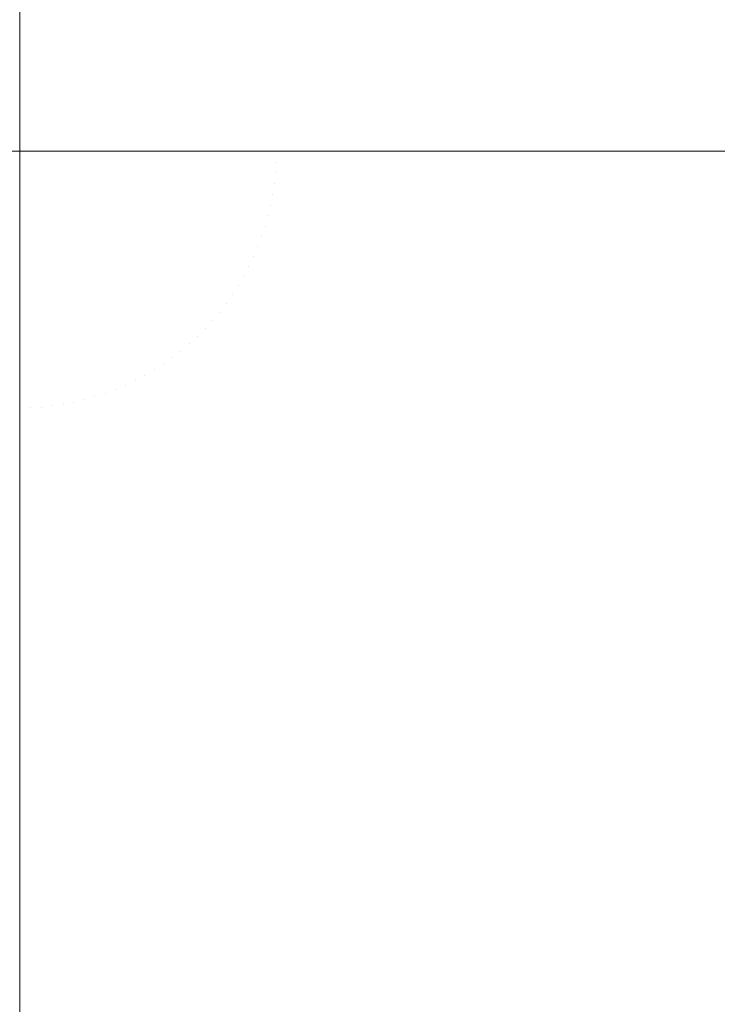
# Model space of a CAD drawing. Header units: centimetres. Extents: x -26 to 27.3, y -23.4 to -21.6.
# Tile 176 of 206: x 27.2094 to 27.22, y -23.2729 to -23.2579. Entities that reach past the tile are written whole.
import ezdxf

# ---------------------------------------------------------------- set-up
doc = ezdxf.new("R2010")
doc.units = ezdxf.units.CM
doc.header["$LTSCALE"] = 2.54
doc.layers.add('Lucido design-1', color=7, linetype='Continuous')

# ---------------------------------------------------------------- blocks, each defined once
blk = doc.blocks.new('Gruppo-4-1')
at = {"color": 7, "linetype": 'Continuous', "lineweight": 9}
blk.add_3dface([(-25.890647, -21.659888, -9.381992), (-25.890647, -23.259888, -9.381992), (27.209353, -23.259888, -9.381992), (27.209353, -21.659888, -9.381992)], dxfattribs=at)
for points, invisible_edges in [([(27.209353, -21.659888, -10.181992), (27.209353, -23.259888, -10.181992), (9.344414, -23.127766, -10.181992), (9.355661, -23.121792, -10.181992)], 10), ([(27.211325, -23.259888, -9.38203), (27.211325, -21.659888, -9.38203), (27.209353, -21.659888, -9.381992), (27.209353, -23.259888, -9.381992)], 1), ([(27.211325, -21.659888, -10.181972), (27.211325, -23.259888, -10.181972), (27.209353, -23.259888, -10.181992), (27.209353, -21.659888, -10.181992)], 1), ([(27.213269, -21.659888, -9.382068), (27.211325, -21.659888, -9.38203), (27.211325, -23.259888, -9.38203), (27.213269, -23.259888, -9.382068)], 10), ([(27.215314, -21.659888, -10.181814), (27.215314, -23.259888, -10.181814), (27.211325, -23.259888, -10.181972), (27.211325, -21.659888, -10.181972)], 5), ([(27.213269, -23.259888, -9.382068), (27.215312, -23.259888, -9.382193), (27.215312, -21.659888, -9.382193), (27.213269, -21.659888, -9.382068)], 10), ([(27.217572, -21.659888, -9.38233), (27.215312, -21.659888, -9.382193), (27.215312, -23.259888, -9.382193), (27.217572, -23.259888, -9.38233)], 10), ([(27.219298, -21.659888, -10.181496), (27.219298, -23.259888, -10.181496), (27.215314, -23.259888, -10.181814), (27.215314, -21.659888, -10.181814)], 5), ([(27.217572, -23.259888, -9.38233), (27.219296, -23.259888, -9.38251), (27.219296, -21.659888, -9.38251), (27.217572, -21.659888, -9.38233)], 10), ([(27.221862, -21.659888, -9.382777), (27.219296, -21.659888, -9.38251), (27.219296, -23.259888, -9.38251), (27.221862, -23.259888, -9.382777)], 10), ([(27.223272, -21.659888, -10.181018), (27.223272, -23.259888, -10.181018), (27.219298, -23.259888, -10.181496), (27.219298, -21.659888, -10.181496)], 5), ([(-25.890647, -23.26186, -10.181972), (-25.890647, -23.259888, -10.181992), (27.209353, -23.259888, -10.181992), (27.209353, -23.26186, -10.181972)], 8), ([(27.211325, -23.259888, -9.38203), (27.209353, -23.259888, -9.381992), (27.213265, -23.260054, -9.382068)], 10), ([(27.209353, -23.259888, -9.381992), (27.213255, -23.26022, -9.382068), (27.213265, -23.260054, -9.382068)], 11), ([(27.209353, -23.259888, -9.381992), (27.213237, -23.260385, -9.382068), (27.213255, -23.26022, -9.382068)], 11), ([(27.209353, -23.259888, -9.381992), (27.213212, -23.26055, -9.382068), (27.213237, -23.260385, -9.382068)], 11), ([(27.209353, -23.259888, -9.381992), (27.213181, -23.260713, -9.382068), (27.213212, -23.26055, -9.382068)], 11), ([(27.209353, -23.259888, -9.381992), (27.213142, -23.260875, -9.382068), (27.213181, -23.260713, -9.382068)], 11), ([(27.209353, -23.259888, -9.381992), (27.213097, -23.261035, -9.382068), (27.213142, -23.260875, -9.382068)], 11), ([(27.209353, -23.259888, -9.381992), (27.213045, -23.261192, -9.382068), (27.213097, -23.261035, -9.382068)], 11), ([(27.209353, -23.259888, -9.381992), (27.212986, -23.261348, -9.382068), (27.213045, -23.261192, -9.382068)], 11), ([(27.209353, -23.259888, -9.381992), (27.212921, -23.261501, -9.382068), (27.212986, -23.261348, -9.382068)], 11), ([(27.209353, -23.259888, -9.381992), (27.21285, -23.261651, -9.382068), (27.212921, -23.261501, -9.382068)], 11), ([(27.209353, -23.259888, -9.381992), (27.212772, -23.261798, -9.382068), (27.21285, -23.261651, -9.382068)], 11), ([(27.209353, -23.259888, -9.381992), (27.212687, -23.261941, -9.382068), (27.212772, -23.261798, -9.382068)], 11), ([(27.209353, -23.259888, -9.381992), (27.212597, -23.262081, -9.382068), (27.212687, -23.261941, -9.382068)], 11), ([(27.209353, -23.259888, -9.381992), (27.212501, -23.262216, -9.382068), (27.212597, -23.262081, -9.382068)], 11), ([(27.209353, -23.259888, -9.381992), (27.2124, -23.262348, -9.382068), (27.212501, -23.262216, -9.382068)], 11), ([(27.209353, -23.259888, -9.381992), (27.212292, -23.262475, -9.382068), (27.2124, -23.262348, -9.382068)], 11), ([(27.209353, -23.259888, -9.381992), (27.21218, -23.262597, -9.382068), (27.212292, -23.262475, -9.382068)], 11), ([(27.209353, -23.259888, -9.381992), (27.212062, -23.262715, -9.382068), (27.21218, -23.262597, -9.382068)], 11), ([(27.209353, -23.259888, -9.381992), (27.21194, -23.262827, -9.382068), (27.212062, -23.262715, -9.382068)], 11), ([(27.209353, -23.259888, -9.381992), (27.211813, -23.262935, -9.382068), (27.21194, -23.262827, -9.382068)], 11), ([(27.209353, -23.259888, -9.381992), (27.211681, -23.263036, -9.382068), (27.211813, -23.262935, -9.382068)], 11), ([(27.209353, -23.259888, -9.381992), (27.211546, -23.263132, -9.382068), (27.211681, -23.263036, -9.382068)], 11), ([(27.209353, -23.259888, -9.381992), (27.211406, -23.263222, -9.382068), (27.211546, -23.263132, -9.382068)], 11), ([(27.209353, -23.259888, -9.381992), (27.211263, -23.263307, -9.382068), (27.211406, -23.263222, -9.382068)], 11), ([(27.209353, -23.259888, -9.381992), (27.211116, -23.263384, -9.382068), (27.211263, -23.263307, -9.382068)], 11), ([(27.209353, -23.259888, -9.381992), (27.210966, -23.263456, -9.382068), (27.211116, -23.263384, -9.382068)], 11), ([(27.209353, -23.259888, -9.381992), (27.210813, -23.263521, -9.382068), (27.210966, -23.263456, -9.382068)], 11), ([(27.209353, -23.259888, -9.381992), (27.210658, -23.26358, -9.382068), (27.210813, -23.263521, -9.382068)], 11), ([(27.209353, -23.259888, -9.381992), (27.2105, -23.263632, -9.382068), (27.210658, -23.26358, -9.382068)], 11), ([(27.209353, -23.259888, -9.381992), (27.21034, -23.263677, -9.382068), (27.2105, -23.263632, -9.382068)], 11), ([(27.209353, -23.259888, -9.381992), (27.210178, -23.263716, -9.382068), (27.21034, -23.263677, -9.382068)], 11), ([(27.209353, -23.259888, -9.381992), (27.210015, -23.263747, -9.382068), (27.210178, -23.263716, -9.382068)], 11), ([(27.209353, -23.259888, -9.381992), (27.20985, -23.263772, -9.382068), (27.210015, -23.263747, -9.382068)], 11), ([(27.209353, -23.259888, -9.381992), (27.209685, -23.26379, -9.382068), (27.20985, -23.263772, -9.382068)], 11), ([(27.209353, -23.259888, -9.381992), (27.209519, -23.2638, -9.382068), (27.209685, -23.26379, -9.382068)], 11), ([(27.209353, -23.259888, -9.381992), (27.209353, -23.263804, -9.382068), (27.209519, -23.2638, -9.382068)], 10), ([(27.211325, -23.259888, -10.181972), (27.211323, -23.259972, -10.181972), (27.209353, -23.259888, -10.181992)], 3), ([(27.211323, -23.259972, -10.181972), (27.211318, -23.260055, -10.181972), (27.209353, -23.259888, -10.181992)], 11), ([(27.211318, -23.260055, -10.181972), (27.211309, -23.260138, -10.181972), (27.209353, -23.259888, -10.181992)], 11), ([(27.211309, -23.260138, -10.181972), (27.211297, -23.260221, -10.181972), (27.209353, -23.259888, -10.181992)], 11), ([(27.211297, -23.260221, -10.181972), (27.211281, -23.260303, -10.181972), (27.209353, -23.259888, -10.181992)], 11), ([(27.211281, -23.260303, -10.181972), (27.211261, -23.260385, -10.181972), (27.209353, -23.259888, -10.181992)], 11), ([(27.211261, -23.260385, -10.181972), (27.211239, -23.260465, -10.181972), (27.209353, -23.259888, -10.181992)], 11), ([(27.211239, -23.260465, -10.181972), (27.211212, -23.260545, -10.181972), (27.209353, -23.259888, -10.181992)], 11), ([(27.211212, -23.260545, -10.181972), (27.211183, -23.260623, -10.181972), (27.209353, -23.259888, -10.181992)], 11), ([(27.211183, -23.260623, -10.181972), (27.21115, -23.2607, -10.181972), (27.209353, -23.259888, -10.181992)], 11), ([(27.21115, -23.2607, -10.181972), (27.211114, -23.260776, -10.181972), (27.209353, -23.259888, -10.181992)], 11), ([(27.211114, -23.260776, -10.181972), (27.211075, -23.26085, -10.181972), (27.209353, -23.259888, -10.181992)], 11), ([(27.211075, -23.26085, -10.181972), (27.211032, -23.260922, -10.181972), (27.209353, -23.259888, -10.181992)], 11), ([(27.211032, -23.260922, -10.181972), (27.210987, -23.260992, -10.181972), (27.209353, -23.259888, -10.181992)], 11), ([(27.210987, -23.260992, -10.181972), (27.210939, -23.261061, -10.181972), (27.209353, -23.259888, -10.181992)], 11), ([(27.210939, -23.261061, -10.181972), (27.210887, -23.261127, -10.181972), (27.209353, -23.259888, -10.181992)], 11), ([(27.210887, -23.261127, -10.181972), (27.210833, -23.261191, -10.181972), (27.209353, -23.259888, -10.181992)], 11), ([(27.210833, -23.261191, -10.181972), (27.210777, -23.261253, -10.181972), (27.209353, -23.259888, -10.181992)], 11), ([(27.210777, -23.261253, -10.181972), (27.210718, -23.261312, -10.181972), (27.209353, -23.259888, -10.181992)], 11), ([(27.210718, -23.261312, -10.181972), (27.210656, -23.261368, -10.181972), (27.209353, -23.259888, -10.181992)], 11), ([(27.210656, -23.261368, -10.181972), (27.210592, -23.261422, -10.181972), (27.209353, -23.259888, -10.181992)], 11), ([(27.210592, -23.261422, -10.181972), (27.210526, -23.261474, -10.181972), (27.209353, -23.259888, -10.181992)], 11), ([(27.210526, -23.261474, -10.181972), (27.210457, -23.261522, -10.181972), (27.209353, -23.259888, -10.181992)], 11), ([(27.210457, -23.261522, -10.181972), (27.210387, -23.261567, -10.181972), (27.209353, -23.259888, -10.181992)], 11), ([(27.210387, -23.261567, -10.181972), (27.210315, -23.26161, -10.181972), (27.209353, -23.259888, -10.181992)], 11), ([(27.210315, -23.26161, -10.181972), (27.210241, -23.261649, -10.181972), (27.209353, -23.259888, -10.181992)], 11), ([(27.210241, -23.261649, -10.181972), (27.210165, -23.261685, -10.181972), (27.209353, -23.259888, -10.181992)], 11), ([(27.210165, -23.261685, -10.181972), (27.210088, -23.261718, -10.181972), (27.209353, -23.259888, -10.181992)], 11), ([(27.210088, -23.261718, -10.181972), (27.21001, -23.261747, -10.181972), (27.209353, -23.259888, -10.181992)], 11), ([(27.21001, -23.261747, -10.181972), (27.20993, -23.261774, -10.181972), (27.209353, -23.259888, -10.181992)], 11), ([(27.20993, -23.261774, -10.181972), (27.20985, -23.261796, -10.181972), (27.209353, -23.259888, -10.181992)], 11), ([(27.20985, -23.261796, -10.181972), (27.209768, -23.261816, -10.181972), (27.209353, -23.259888, -10.181992)], 11), ([(27.209768, -23.261816, -10.181972), (27.209686, -23.261832, -10.181972), (27.209353, -23.259888, -10.181992)], 11), ([(27.209686, -23.261832, -10.181972), (27.209603, -23.261844, -10.181972), (27.209353, -23.259888, -10.181992)], 11), ([(27.209603, -23.261844, -10.181972), (27.20952, -23.261853, -10.181972), (27.209353, -23.259888, -10.181992)], 11), ([(27.20952, -23.261853, -10.181972), (27.209437, -23.261858, -10.181972), (27.209353, -23.259888, -10.181992)], 11), ([(27.209437, -23.261858, -10.181972), (27.209353, -23.26186, -10.181972), (27.209353, -23.259888, -10.181992)], 9), ([(27.215308, -23.260141, -10.181814), (27.215292, -23.260393, -10.181814), (27.211318, -23.260055, -10.181972), (27.211323, -23.259972, -10.181972)], 15), ([(27.215314, -23.259888, -10.181814), (27.215308, -23.260141, -10.181814), (27.211323, -23.259972, -10.181972), (27.211325, -23.259888, -10.181972)], 7), ([(27.213265, -23.260054, -9.382068), (27.213269, -23.259888, -9.382068), (27.211325, -23.259888, -9.38203)], 9), ([(27.215312, -23.259888, -9.382193), (27.213269, -23.259888, -9.382068), (27.213265, -23.260054, -9.382068), (27.217565, -23.260237, -9.38233)], 14), ([(27.219298, -23.259888, -10.181496), (27.219289, -23.26031, -10.181496), (27.215308, -23.260141, -10.181814), (27.215314, -23.259888, -10.181814)], 7), ([(27.217565, -23.260237, -9.38233), (27.217572, -23.259888, -9.38233), (27.215312, -23.259888, -9.382193)], 9), ([(27.219296, -23.259888, -9.38251), (27.217572, -23.259888, -9.38233), (27.217565, -23.260237, -9.38233), (27.221851, -23.260419, -9.382777)], 14), ([(27.223272, -23.259888, -10.181018), (27.22326, -23.260479, -10.181018), (27.219289, -23.26031, -10.181496), (27.219298, -23.259888, -10.181496)], 7), ([(27.221851, -23.260419, -9.382777), (27.221862, -23.259888, -9.382777), (27.219296, -23.259888, -9.38251)], 9), ([(27.215265, -23.260645, -10.181814), (27.215228, -23.260895, -10.181814), (27.211297, -23.260221, -10.181972), (27.211309, -23.260138, -10.181972)], 15), ([(27.215292, -23.260393, -10.181814), (27.215265, -23.260645, -10.181814), (27.211309, -23.260138, -10.181972), (27.211318, -23.260055, -10.181972)], 15), ([(27.213265, -23.260054, -9.382068), (27.213255, -23.26022, -9.382068), (27.217543, -23.260585, -9.38233), (27.217565, -23.260237, -9.38233)], 15), ([(27.219289, -23.26031, -10.181496), (27.219262, -23.260731, -10.181496), (27.215292, -23.260393, -10.181814), (27.215308, -23.260141, -10.181814)], 15), ([(27.21518, -23.261144, -10.181814), (27.215121, -23.26139, -10.181814), (27.211261, -23.260385, -10.181972), (27.211281, -23.260303, -10.181972)], 15), ([(27.215228, -23.260895, -10.181814), (27.21518, -23.261144, -10.181814), (27.211281, -23.260303, -10.181972), (27.211297, -23.260221, -10.181972)], 15), ([(27.213255, -23.26022, -9.382068), (27.213237, -23.260385, -9.382068), (27.217506, -23.260932, -9.38233), (27.217543, -23.260585, -9.38233)], 15), ([(27.217565, -23.260237, -9.38233), (27.217543, -23.260585, -9.38233), (27.221817, -23.260949, -9.382777), (27.221851, -23.260419, -9.382777)], 15), ([(27.22326, -23.260479, -10.181018), (27.223222, -23.261068, -10.181018), (27.219262, -23.260731, -10.181496), (27.219289, -23.26031, -10.181496)], 15), ([(27.215052, -23.261633, -10.181814), (27.214973, -23.261874, -10.181814), (27.211212, -23.260545, -10.181972), (27.211239, -23.260465, -10.181972)], 15), ([(27.215121, -23.26139, -10.181814), (27.215052, -23.261633, -10.181814), (27.211239, -23.260465, -10.181972), (27.211261, -23.260385, -10.181972)], 15), ([(27.213237, -23.260385, -9.382068), (27.213212, -23.26055, -9.382068), (27.217454, -23.261277, -9.38233), (27.217506, -23.260932, -9.38233)], 15), ([(27.219262, -23.260731, -10.181496), (27.219218, -23.261151, -10.181496), (27.215265, -23.260645, -10.181814), (27.215292, -23.260393, -10.181814)], 15), ([(27.214973, -23.261874, -10.181814), (27.214884, -23.26211, -10.181814), (27.211183, -23.260623, -10.181972), (27.211212, -23.260545, -10.181972)], 15), ([(27.213212, -23.26055, -9.382068), (27.213181, -23.260713, -9.382068), (27.217388, -23.26162, -9.38233), (27.217454, -23.261277, -9.38233)], 15), ([(27.217543, -23.260585, -9.38233), (27.217506, -23.260932, -9.38233), (27.221761, -23.261477, -9.382777), (27.221817, -23.260949, -9.382777)], 15), ([(27.214784, -23.262343, -10.181814), (27.214675, -23.262571, -10.181814), (27.211114, -23.260776, -10.181972), (27.21115, -23.2607, -10.181972)], 15), ([(27.214884, -23.26211, -10.181814), (27.214784, -23.262343, -10.181814), (27.21115, -23.2607, -10.181972), (27.211183, -23.260623, -10.181972)], 15), ([(27.213181, -23.260713, -9.382068), (27.213142, -23.260875, -9.382068), (27.217307, -23.261959, -9.38233), (27.217388, -23.26162, -9.38233)], 15), ([(27.219218, -23.261151, -10.181496), (27.219155, -23.261569, -10.181496), (27.215228, -23.260895, -10.181814), (27.215265, -23.260645, -10.181814)], 15), ([(27.223222, -23.261068, -10.181018), (27.22316, -23.261656, -10.181018), (27.219218, -23.261151, -10.181496), (27.219262, -23.260731, -10.181496)], 15), ([(27.214557, -23.262795, -10.181814), (27.214429, -23.263013, -10.181814), (27.211032, -23.260922, -10.181972), (27.211075, -23.26085, -10.181972)], 15), ([(27.214675, -23.262571, -10.181814), (27.214557, -23.262795, -10.181814), (27.211075, -23.26085, -10.181972), (27.211114, -23.260776, -10.181972)], 15), ([(27.213142, -23.260875, -9.382068), (27.213097, -23.261035, -9.382068), (27.217212, -23.262295, -9.38233), (27.217307, -23.261959, -9.38233)], 15), ([(27.219155, -23.261569, -10.181496), (27.219075, -23.261983, -10.181496), (27.21518, -23.261144, -10.181814), (27.215228, -23.260895, -10.181814)], 15), ([(27.214145, -23.263432, -10.181814), (27.21399, -23.263633, -10.181814), (27.210887, -23.261127, -10.181972), (27.210939, -23.261061, -10.181972)], 15), ([(27.214291, -23.263226, -10.181814), (27.214145, -23.263432, -10.181814), (27.210939, -23.261061, -10.181972), (27.210987, -23.260992, -10.181972)], 15), ([(27.214429, -23.263013, -10.181814), (27.214291, -23.263226, -10.181814), (27.210987, -23.260992, -10.181972), (27.211032, -23.260922, -10.181972)], 15), ([(27.213097, -23.261035, -9.382068), (27.213045, -23.261192, -9.382068), (27.217103, -23.262626, -9.38233), (27.217212, -23.262295, -9.38233)], 15), ([(27.217506, -23.260932, -9.38233), (27.217454, -23.261277, -9.38233), (27.221682, -23.262002, -9.382777), (27.221761, -23.261477, -9.382777)], 15), ([(27.213827, -23.263826, -10.181814), (27.213656, -23.264012, -10.181814), (27.210777, -23.261253, -10.181972), (27.210833, -23.261191, -10.181972)], 15), ([(27.21399, -23.263633, -10.181814), (27.213827, -23.263826, -10.181814), (27.210833, -23.261191, -10.181972), (27.210887, -23.261127, -10.181972)], 15), ([(27.213045, -23.261192, -9.382068), (27.212986, -23.261348, -9.382068), (27.21698, -23.262953, -9.38233), (27.217103, -23.262626, -9.38233)], 15), ([(27.219075, -23.261983, -10.181496), (27.218977, -23.262394, -10.181496), (27.215121, -23.26139, -10.181814), (27.21518, -23.261144, -10.181814)], 15), ([(27.22316, -23.261656, -10.181018), (27.223072, -23.26224, -10.181018), (27.219155, -23.261569, -10.181496), (27.219218, -23.261151, -10.181496)], 15), ([(27.213291, -23.264362, -10.181814), (27.213098, -23.264525, -10.181814), (27.210592, -23.261422, -10.181972), (27.210656, -23.261368, -10.181972)], 15), ([(27.213477, -23.264191, -10.181814), (27.213291, -23.264362, -10.181814), (27.210656, -23.261368, -10.181972), (27.210718, -23.261312, -10.181972)], 15), ([(27.213656, -23.264012, -10.181814), (27.213477, -23.264191, -10.181814), (27.210718, -23.261312, -10.181972), (27.210777, -23.261253, -10.181972)], 15), ([(27.212986, -23.261348, -9.382068), (27.212921, -23.261501, -9.382068), (27.216843, -23.263274, -9.38233), (27.21698, -23.262953, -9.38233)], 15), ([(27.217454, -23.261277, -9.38233), (27.217388, -23.26162, -9.38233), (27.221581, -23.262523, -9.382777), (27.221682, -23.262002, -9.382777)], 15), ([(27.212897, -23.26468, -10.181814), (27.212691, -23.264826, -10.181814), (27.210457, -23.261522, -10.181972), (27.210526, -23.261474, -10.181972)], 15), ([(27.213098, -23.264525, -10.181814), (27.212897, -23.26468, -10.181814), (27.210526, -23.261474, -10.181972), (27.210592, -23.261422, -10.181972)], 15), ([(27.212921, -23.261501, -9.382068), (27.21285, -23.261651, -9.382068), (27.216692, -23.263588, -9.38233), (27.216843, -23.263274, -9.38233)], 15), ([(27.218977, -23.262394, -10.181496), (27.218862, -23.2628, -10.181496), (27.215052, -23.261633, -10.181814), (27.215121, -23.26139, -10.181814)], 15), ([(27.212036, -23.26521, -10.181814), (27.211808, -23.265319, -10.181814), (27.210165, -23.261685, -10.181972), (27.210241, -23.261649, -10.181972)], 15), ([(27.21226, -23.265092, -10.181814), (27.212036, -23.26521, -10.181814), (27.210241, -23.261649, -10.181972), (27.210315, -23.26161, -10.181972)], 15), ([(27.212478, -23.264964, -10.181814), (27.21226, -23.265092, -10.181814), (27.210315, -23.26161, -10.181972), (27.210387, -23.261567, -10.181972)], 15), ([(27.212691, -23.264826, -10.181814), (27.212478, -23.264964, -10.181814), (27.210387, -23.261567, -10.181972), (27.210457, -23.261522, -10.181972)], 15), ([(27.21285, -23.261651, -9.382068), (27.212772, -23.261798, -9.382068), (27.216529, -23.263897, -9.38233), (27.216692, -23.263588, -9.38233)], 15), ([(27.218862, -23.2628, -10.181496), (27.21873, -23.263201, -10.181496), (27.214973, -23.261874, -10.181814), (27.215052, -23.261633, -10.181814)], 15), ([(27.217388, -23.26162, -9.38233), (27.217307, -23.261959, -9.38233), (27.221458, -23.26304, -9.382777), (27.221581, -23.262523, -9.382777)], 15), ([(27.223072, -23.26224, -10.181018), (27.22296, -23.262821, -10.181018), (27.219075, -23.261983, -10.181496), (27.219155, -23.261569, -10.181496)], 15), ([(27.210609, -23.265715, -10.181814), (27.21036, -23.265763, -10.181814), (27.209686, -23.261832, -10.181972), (27.209768, -23.261816, -10.181972)], 15), ([(27.210855, -23.265656, -10.181814), (27.210609, -23.265715, -10.181814), (27.209768, -23.261816, -10.181972), (27.20985, -23.261796, -10.181972)], 15), ([(27.211098, -23.265587, -10.181814), (27.210855, -23.265656, -10.181814), (27.20985, -23.261796, -10.181972), (27.20993, -23.261774, -10.181972)], 15), ([(27.211339, -23.265508, -10.181814), (27.211098, -23.265587, -10.181814), (27.20993, -23.261774, -10.181972), (27.21001, -23.261747, -10.181972)], 15), ([(27.211575, -23.265419, -10.181814), (27.211339, -23.265508, -10.181814), (27.21001, -23.261747, -10.181972), (27.210088, -23.261718, -10.181972)], 15), ([(27.211808, -23.265319, -10.181814), (27.211575, -23.265419, -10.181814), (27.210088, -23.261718, -10.181972), (27.210165, -23.261685, -10.181972)], 15), ([(27.212772, -23.261798, -9.382068), (27.212687, -23.261941, -9.382068), (27.216352, -23.264198, -9.38233), (27.216529, -23.263897, -9.38233)], 15), ([(27.209353, -23.26186, -10.181972), (27.209353, -23.264249, -10.181877), (-25.890647, -23.264249, -10.181877), (-25.890647, -23.26186, -10.181972)], 10), ([(27.209353, -23.264249, -10.181877), (27.209353, -23.26186, -10.181972), (27.209437, -23.261858, -10.181972), (27.209606, -23.265843, -10.181814)], 14), ([(27.209858, -23.265827, -10.181814), (27.209606, -23.265843, -10.181814), (27.209437, -23.261858, -10.181972), (27.20952, -23.261853, -10.181972)], 15), ([(27.21011, -23.2658, -10.181814), (27.209858, -23.265827, -10.181814), (27.20952, -23.261853, -10.181972), (27.209603, -23.261844, -10.181972)], 15), ([(27.21036, -23.265763, -10.181814), (27.21011, -23.2658, -10.181814), (27.209603, -23.261844, -10.181972), (27.209686, -23.261832, -10.181972)], 15), ([(27.212687, -23.261941, -9.382068), (27.212597, -23.262081, -9.382068), (27.216163, -23.264491, -9.38233), (27.216352, -23.264198, -9.38233)], 15), ([(27.21873, -23.263201, -10.181496), (27.218581, -23.263596, -10.181496), (27.214884, -23.26211, -10.181814), (27.214973, -23.261874, -10.181814)], 15), ([(27.217307, -23.261959, -9.38233), (27.217212, -23.262295, -9.38233), (27.221314, -23.263551, -9.382777), (27.221458, -23.26304, -9.382777)], 15), ([(27.212597, -23.262081, -9.382068), (27.212501, -23.262216, -9.382068), (27.215961, -23.264776, -9.38233), (27.216163, -23.264491, -9.38233)], 15), ([(27.218581, -23.263596, -10.181496), (27.218415, -23.263984, -10.181496), (27.214784, -23.262343, -10.181814), (27.214884, -23.26211, -10.181814)], 15), ([(27.22296, -23.262821, -10.181018), (27.222823, -23.263395, -10.181018), (27.218977, -23.262394, -10.181496), (27.219075, -23.261983, -10.181496)], 15), ([(27.212501, -23.262216, -9.382068), (27.2124, -23.262348, -9.382068), (27.215748, -23.265052, -9.38233), (27.215961, -23.264776, -9.38233)], 15), ([(27.2124, -23.262348, -9.382068), (27.212292, -23.262475, -9.382068), (27.215523, -23.265318, -9.38233), (27.215748, -23.265052, -9.38233)], 15), ([(27.218415, -23.263984, -10.181496), (27.218233, -23.264365, -10.181496), (27.214675, -23.262571, -10.181814), (27.214784, -23.262343, -10.181814)], 15), ([(27.217212, -23.262295, -9.38233), (27.217103, -23.262626, -9.38233), (27.221147, -23.264055, -9.382777), (27.221314, -23.263551, -9.382777)], 15), ([(27.222823, -23.263395, -10.181018), (27.222662, -23.263964, -10.181018), (27.218862, -23.2628, -10.181496), (27.218977, -23.262394, -10.181496)], 15), ([(27.212292, -23.262475, -9.382068), (27.21218, -23.262597, -9.382068), (27.215287, -23.265575, -9.38233), (27.215523, -23.265318, -9.38233)], 15), ([(27.218233, -23.264365, -10.181496), (27.218035, -23.264738, -10.181496), (27.214557, -23.262795, -10.181814), (27.214675, -23.262571, -10.181814)], 15), ([(27.212062, -23.262715, -9.382068), (27.21194, -23.262827, -9.382068), (27.214783, -23.266058, -9.38233), (27.21504, -23.265822, -9.38233)], 15), ([(27.21218, -23.262597, -9.382068), (27.212062, -23.262715, -9.382068), (27.21504, -23.265822, -9.38233), (27.215287, -23.265575, -9.38233)], 15), ([(27.217103, -23.262626, -9.38233), (27.21698, -23.262953, -9.38233), (27.22096, -23.264552, -9.382777), (27.221147, -23.264055, -9.382777)], 15), ([(27.21194, -23.262827, -9.382068), (27.211813, -23.262935, -9.382068), (27.214517, -23.266283, -9.38233), (27.214783, -23.266058, -9.38233)], 15), ([(27.218035, -23.264738, -10.181496), (27.217822, -23.265102, -10.181496), (27.214429, -23.263013, -10.181814), (27.214557, -23.262795, -10.181814)], 15), ([(27.222662, -23.263964, -10.181018), (27.222477, -23.264525, -10.181018), (27.21873, -23.263201, -10.181496), (27.218862, -23.2628, -10.181496)], 15), ([(27.211813, -23.262935, -9.382068), (27.211681, -23.263036, -9.382068), (27.214241, -23.266496, -9.38233), (27.214517, -23.266283, -9.38233)], 15), ([(27.217822, -23.265102, -10.181496), (27.217593, -23.265457, -10.181496), (27.214291, -23.263226, -10.181814), (27.214429, -23.263013, -10.181814)], 15), ([(27.21698, -23.262953, -9.38233), (27.216843, -23.263274, -9.38233), (27.220752, -23.26504, -9.382777), (27.22096, -23.264552, -9.382777)], 15), ([(27.211546, -23.263132, -9.382068), (27.211406, -23.263222, -9.382068), (27.213663, -23.266887, -9.38233), (27.213956, -23.266698, -9.38233)], 15), ([(27.211681, -23.263036, -9.382068), (27.211546, -23.263132, -9.382068), (27.213956, -23.266698, -9.38233), (27.214241, -23.266496, -9.38233)], 15), ([(27.211263, -23.263307, -9.382068), (27.211116, -23.263384, -9.382068), (27.213053, -23.267227, -9.38233), (27.213362, -23.267064, -9.38233)], 15), ([(27.211406, -23.263222, -9.382068), (27.211263, -23.263307, -9.382068), (27.213362, -23.267064, -9.38233), (27.213663, -23.266887, -9.38233)], 15), ([(27.217593, -23.265457, -10.181496), (27.217349, -23.265802, -10.181496), (27.214145, -23.263432, -10.181814), (27.214291, -23.263226, -10.181814)], 15), ([(27.216843, -23.263274, -9.38233), (27.216692, -23.263588, -9.38233), (27.220523, -23.26552, -9.382777), (27.220752, -23.26504, -9.382777)], 15), ([(27.222477, -23.264525, -10.181018), (27.222269, -23.265078, -10.181018), (27.218581, -23.263596, -10.181496), (27.21873, -23.263201, -10.181496)], 15), ([(27.210966, -23.263456, -9.382068), (27.210813, -23.263521, -9.382068), (27.212418, -23.267515, -9.38233), (27.212739, -23.267378, -9.38233)], 15), ([(27.211116, -23.263384, -9.382068), (27.210966, -23.263456, -9.382068), (27.212739, -23.267378, -9.38233), (27.213053, -23.267227, -9.38233)], 15), ([(27.217349, -23.265802, -10.181496), (27.217091, -23.266136, -10.181496), (27.21399, -23.263633, -10.181814), (27.214145, -23.263432, -10.181814)], 15), ([(27.210658, -23.26358, -9.382068), (27.2105, -23.263632, -9.382068), (27.21176, -23.267747, -9.38233), (27.212091, -23.267638, -9.38233)], 15), ([(27.210813, -23.263521, -9.382068), (27.210658, -23.26358, -9.382068), (27.212091, -23.267638, -9.38233), (27.212418, -23.267515, -9.38233)], 15), ([(27.216692, -23.263588, -9.38233), (27.216529, -23.263897, -9.38233), (27.220274, -23.265989, -9.382777), (27.220523, -23.26552, -9.382777)], 15), ([(27.222269, -23.265078, -10.181018), (27.222037, -23.265621, -10.181018), (27.218415, -23.263984, -10.181496), (27.218581, -23.263596, -10.181496)], 15), ([(27.20985, -23.263772, -9.382068), (27.209685, -23.26379, -9.382068), (27.21005, -23.268078, -9.38233), (27.210397, -23.268041, -9.38233)], 15), ([(27.210015, -23.263747, -9.382068), (27.20985, -23.263772, -9.382068), (27.210397, -23.268041, -9.38233), (27.210742, -23.267989, -9.38233)], 15), ([(27.210178, -23.263716, -9.382068), (27.210015, -23.263747, -9.382068), (27.210742, -23.267989, -9.38233), (27.211085, -23.267923, -9.38233)], 15), ([(27.21034, -23.263677, -9.382068), (27.210178, -23.263716, -9.382068), (27.211085, -23.267923, -9.38233), (27.211424, -23.267842, -9.38233)], 15), ([(27.2105, -23.263632, -9.382068), (27.21034, -23.263677, -9.382068), (27.211424, -23.267842, -9.38233), (27.21176, -23.267747, -9.38233)], 15), ([(27.217091, -23.266136, -10.181496), (27.216819, -23.266458, -10.181496), (27.213827, -23.263826, -10.181814), (27.21399, -23.263633, -10.181814)], 15), ([(27.209519, -23.2638, -9.382068), (27.209353, -23.263804, -9.382068), (27.209353, -23.264249, -9.382095)], 9), ([(27.209353, -23.264249, -9.382095), (27.209353, -23.268107, -9.38233), (27.209702, -23.2681, -9.38233), (27.209519, -23.2638, -9.382068)], 14), ([(27.209685, -23.26379, -9.382068), (27.209519, -23.2638, -9.382068), (27.209702, -23.2681, -9.38233), (27.21005, -23.268078, -9.38233)], 15), ([(27.216819, -23.266458, -10.181496), (27.216533, -23.266769, -10.181496), (27.213656, -23.264012, -10.181814), (27.213827, -23.263826, -10.181814)], 15), ([(27.216529, -23.263897, -9.38233), (27.216352, -23.264198, -9.38233), (27.220005, -23.266447, -9.382777), (27.220274, -23.265989, -9.382777)], 15), ([(27.216533, -23.266769, -10.181496), (27.216234, -23.267068, -10.181496), (27.213477, -23.264191, -10.181814), (27.213656, -23.264012, -10.181814)], 15), ([(27.222037, -23.265621, -10.181018), (27.221782, -23.266155, -10.181018), (27.218233, -23.264365, -10.181496), (27.218415, -23.263984, -10.181496)], 15), ([(27.216234, -23.267068, -10.181496), (27.215923, -23.267354, -10.181496), (27.213291, -23.264362, -10.181814), (27.213477, -23.264191, -10.181814)], 15), ([(27.216352, -23.264198, -9.38233), (27.216163, -23.264491, -9.38233), (27.219717, -23.266893, -9.382777), (27.220005, -23.266447, -9.382777)], 15), ([(-25.890647, -23.265849, -10.181814), (-25.890647, -23.264249, -10.181877), (27.209353, -23.264249, -10.181877), (27.209353, -23.265849, -10.181814)], 10), ([(27.209606, -23.265843, -10.181814), (27.209353, -23.265849, -10.181814), (27.209353, -23.264249, -10.181877)], 9), ([(27.215923, -23.267354, -10.181496), (27.215601, -23.267626, -10.181496), (27.213098, -23.264525, -10.181814), (27.213291, -23.264362, -10.181814)], 15), ([(27.221782, -23.266155, -10.181018), (27.221505, -23.266676, -10.181018), (27.218035, -23.264738, -10.181496), (27.218233, -23.264365, -10.181496)], 15), ([(27.216163, -23.264491, -9.38233), (27.215961, -23.264776, -9.38233), (27.21941, -23.267326, -9.382777), (27.219717, -23.266893, -9.382777)], 15), ([(27.215601, -23.267626, -10.181496), (27.215267, -23.267884, -10.181496), (27.212897, -23.26468, -10.181814), (27.213098, -23.264525, -10.181814)], 15), ([(27.215267, -23.267884, -10.181496), (27.214922, -23.268128, -10.181496), (27.212691, -23.264826, -10.181814), (27.212897, -23.26468, -10.181814)], 15), ([(27.215961, -23.264776, -9.38233), (27.215748, -23.265052, -9.38233), (27.219085, -23.267746, -9.382777), (27.21941, -23.267326, -9.382777)], 15), ([(27.221505, -23.266676, -10.181018), (27.221206, -23.267186, -10.181018), (27.217822, -23.265102, -10.181496), (27.218035, -23.264738, -10.181496)], 15), ([(27.214567, -23.268357, -10.181496), (27.214203, -23.26857, -10.181496), (27.21226, -23.265092, -10.181814), (27.212478, -23.264964, -10.181814)], 15), ([(27.214922, -23.268128, -10.181496), (27.214567, -23.268357, -10.181496), (27.212478, -23.264964, -10.181814), (27.212691, -23.264826, -10.181814)], 15), ([(27.214203, -23.26857, -10.181496), (27.21383, -23.268768, -10.181496), (27.212036, -23.26521, -10.181814), (27.21226, -23.265092, -10.181814)], 15), ([(27.215748, -23.265052, -9.38233), (27.215523, -23.265318, -9.38233), (27.218743, -23.268152, -9.382777), (27.219085, -23.267746, -9.382777)], 15), ([(27.221206, -23.267186, -10.181018), (27.220885, -23.267682, -10.181018), (27.217593, -23.265457, -10.181496), (27.217822, -23.265102, -10.181496)], 15), ([(27.21383, -23.268768, -10.181496), (27.213449, -23.26895, -10.181496), (27.211808, -23.265319, -10.181814), (27.212036, -23.26521, -10.181814)], 15), ([(27.213061, -23.269116, -10.181496), (27.212666, -23.269265, -10.181496), (27.211339, -23.265508, -10.181814), (27.211575, -23.265419, -10.181814)], 15), ([(27.213449, -23.26895, -10.181496), (27.213061, -23.269116, -10.181496), (27.211575, -23.265419, -10.181814), (27.211808, -23.265319, -10.181814)], 15), ([(27.215523, -23.265318, -9.38233), (27.215287, -23.265575, -9.38233), (27.218384, -23.268543, -9.382777), (27.218743, -23.268152, -9.382777)], 15), ([(27.212666, -23.269265, -10.181496), (27.212265, -23.269397, -10.181496), (27.211098, -23.265587, -10.181814), (27.211339, -23.265508, -10.181814)], 15), ([(27.220885, -23.267682, -10.181018), (27.220544, -23.268165, -10.181018), (27.217349, -23.265802, -10.181496), (27.217593, -23.265457, -10.181496)], 15), ([(27.211448, -23.26961, -10.181496), (27.211034, -23.26969, -10.181496), (27.21036, -23.265763, -10.181814), (27.210609, -23.265715, -10.181814)], 15), ([(27.211859, -23.269512, -10.181496), (27.211448, -23.26961, -10.181496), (27.210609, -23.265715, -10.181814), (27.210855, -23.265656, -10.181814)], 15), ([(27.212265, -23.269397, -10.181496), (27.211859, -23.269512, -10.181496), (27.210855, -23.265656, -10.181814), (27.211098, -23.265587, -10.181814)], 15), ([(27.215287, -23.265575, -9.38233), (27.21504, -23.265822, -9.38233), (27.218008, -23.268919, -9.382777), (27.218384, -23.268543, -9.382777)], 15), ([(27.209353, -23.265849, -10.181814), (27.209353, -23.268602, -10.181594), (-25.890647, -23.268602, -10.181594), (-25.890647, -23.265849, -10.181814)], 10), ([(27.209353, -23.268602, -10.181594), (27.209353, -23.265849, -10.181814), (27.209606, -23.265843, -10.181814), (27.209775, -23.269824, -10.181496)], 14), ([(27.210196, -23.269797, -10.181496), (27.209775, -23.269824, -10.181496), (27.209606, -23.265843, -10.181814), (27.209858, -23.265827, -10.181814)], 15), ([(27.210616, -23.269753, -10.181496), (27.210196, -23.269797, -10.181496), (27.209858, -23.265827, -10.181814), (27.21011, -23.2658, -10.181814)], 15), ([(27.211034, -23.26969, -10.181496), (27.210616, -23.269753, -10.181496), (27.21011, -23.2658, -10.181814), (27.21036, -23.265763, -10.181814)], 15), ([(27.21504, -23.265822, -9.38233), (27.214783, -23.266058, -9.38233), (27.217617, -23.269278, -9.382777), (27.218008, -23.268919, -9.382777)], 15), ([(27.220544, -23.268165, -10.181018), (27.220183, -23.268632, -10.181018), (27.217091, -23.266136, -10.181496), (27.217349, -23.265802, -10.181496)], 15), ([(27.214783, -23.266058, -9.38233), (27.214517, -23.266283, -9.38233), (27.217211, -23.26962, -9.382777), (27.217617, -23.269278, -9.382777)], 15), ([(27.220183, -23.268632, -10.181018), (27.219802, -23.269084, -10.181018), (27.216819, -23.266458, -10.181496), (27.217091, -23.266136, -10.181496)], 15), ([(27.214517, -23.266283, -9.38233), (27.214241, -23.266496, -9.38233), (27.216791, -23.269945, -9.382777), (27.217211, -23.26962, -9.382777)], 15), ([(27.219802, -23.269084, -10.181018), (27.219402, -23.269519, -10.181018), (27.216533, -23.266769, -10.181496), (27.216819, -23.266458, -10.181496)], 15), ([(27.220005, -23.266447, -9.382777), (27.219717, -23.266893, -9.382777), (27.223245, -23.269278, -9.383407), (27.223631, -23.26868, -9.383407)], 15), ([(27.214241, -23.266496, -9.38233), (27.213956, -23.266698, -9.38233), (27.216358, -23.270252, -9.382777), (27.216791, -23.269945, -9.382777)], 15), ([(27.213956, -23.266698, -9.38233), (27.213663, -23.266887, -9.38233), (27.215912, -23.27054, -9.382777), (27.216358, -23.270252, -9.382777)], 15), ([(27.219402, -23.269519, -10.181018), (27.218984, -23.269937, -10.181018), (27.216234, -23.267068, -10.181496), (27.216533, -23.266769, -10.181496)], 15), ([(27.213663, -23.266887, -9.38233), (27.213362, -23.267064, -9.38233), (27.215454, -23.270809, -9.382777), (27.215912, -23.27054, -9.382777)], 15), ([(27.219717, -23.266893, -9.382777), (27.21941, -23.267326, -9.382777), (27.222834, -23.269859, -9.383407), (27.223245, -23.269278, -9.383407)], 15), ([(27.213362, -23.267064, -9.38233), (27.213053, -23.267227, -9.38233), (27.214985, -23.271058, -9.382777), (27.215454, -23.270809, -9.382777)], 15), ([(27.218984, -23.269937, -10.181018), (27.218549, -23.270337, -10.181018), (27.215923, -23.267354, -10.181496), (27.216234, -23.267068, -10.181496)], 15), ([(27.213053, -23.267227, -9.38233), (27.212739, -23.267378, -9.38233), (27.214505, -23.271287, -9.382777), (27.214985, -23.271058, -9.382777)], 15), ([(27.218549, -23.270337, -10.181018), (27.218097, -23.270718, -10.181018), (27.215601, -23.267626, -10.181496), (27.215923, -23.267354, -10.181496)], 15), ([(27.21941, -23.267326, -9.382777), (27.219085, -23.267746, -9.382777), (27.222399, -23.270422, -9.383407), (27.222834, -23.269859, -9.383407)], 15), ([(27.212418, -23.267515, -9.38233), (27.212091, -23.267638, -9.38233), (27.21352, -23.271682, -9.382777), (27.214017, -23.271495, -9.382777)], 15), ([(27.212739, -23.267378, -9.38233), (27.212418, -23.267515, -9.38233), (27.214017, -23.271495, -9.382777), (27.214505, -23.271287, -9.382777)], 15), ([(27.212091, -23.267638, -9.38233), (27.21176, -23.267747, -9.38233), (27.213016, -23.271849, -9.382777), (27.21352, -23.271682, -9.382777)], 15), ([(27.218097, -23.270718, -10.181018), (27.21763, -23.271079, -10.181018), (27.215267, -23.267884, -10.181496), (27.215601, -23.267626, -10.181496)], 15), ([(27.21176, -23.267747, -9.38233), (27.211424, -23.267842, -9.38233), (27.212505, -23.271993, -9.382777), (27.213016, -23.271849, -9.382777)], 15), ([(27.219085, -23.267746, -9.382777), (27.218743, -23.268152, -9.382777), (27.22194, -23.270966, -9.383407), (27.222399, -23.270422, -9.383407)], 15), ([(27.211085, -23.267923, -9.38233), (27.210742, -23.267989, -9.38233), (27.211467, -23.272217, -9.382777), (27.211988, -23.272116, -9.382777)], 15), ([(27.211424, -23.267842, -9.38233), (27.211085, -23.267923, -9.38233), (27.211988, -23.272116, -9.382777), (27.212505, -23.271993, -9.382777)], 15), ([(27.21763, -23.271079, -10.181018), (27.217147, -23.27142, -10.181018), (27.214922, -23.268128, -10.181496), (27.215267, -23.267884, -10.181496)], 15), ([(27.209702, -23.2681, -9.38233), (27.209353, -23.268107, -9.38233), (27.209353, -23.268603, -9.382382)], 9), ([(27.209353, -23.268603, -9.382382), (27.209353, -23.272397, -9.382777), (27.209884, -23.272386, -9.382777), (27.209702, -23.2681, -9.38233)], 14), ([(27.21005, -23.268078, -9.38233), (27.209702, -23.2681, -9.38233), (27.209884, -23.272386, -9.382777), (27.210414, -23.272352, -9.382777)], 15), ([(27.210397, -23.268041, -9.38233), (27.21005, -23.268078, -9.38233), (27.210414, -23.272352, -9.382777), (27.210942, -23.272296, -9.382777)], 15), ([(27.210742, -23.267989, -9.38233), (27.210397, -23.268041, -9.38233), (27.210942, -23.272296, -9.382777), (27.211467, -23.272217, -9.382777)], 15), ([(27.217147, -23.27142, -10.181018), (27.216651, -23.271741, -10.181018), (27.214567, -23.268357, -10.181496), (27.214922, -23.268128, -10.181496)], 15), ([(27.218743, -23.268152, -9.382777), (27.218384, -23.268543, -9.382777), (27.221459, -23.27149, -9.383407), (27.22194, -23.270966, -9.383407)], 15), ([(27.216651, -23.271741, -10.181018), (27.216141, -23.27204, -10.181018), (27.214203, -23.26857, -10.181496), (27.214567, -23.268357, -10.181496)], 15), ([(27.216141, -23.27204, -10.181018), (27.21562, -23.272317, -10.181018), (27.21383, -23.268768, -10.181496), (27.214203, -23.26857, -10.181496)], 15), ([(27.218384, -23.268543, -9.382777), (27.218008, -23.268919, -9.382777), (27.220955, -23.271994, -9.383407), (27.221459, -23.27149, -9.383407)], 15), ([(-25.890647, -23.269833, -10.181496), (-25.890647, -23.268602, -10.181594), (27.209353, -23.268602, -10.181594), (27.209353, -23.269833, -10.181496)], 10), ([(27.209775, -23.269824, -10.181496), (27.209353, -23.269833, -10.181496), (27.209353, -23.268602, -10.181594)], 9), ([(27.223262, -23.271118, -10.180381), (27.222772, -23.271699, -10.180381), (27.219802, -23.269084, -10.181018), (27.220183, -23.268632, -10.181018)], 15), ([(27.21562, -23.272317, -10.181018), (27.215086, -23.272572, -10.181018), (27.213449, -23.26895, -10.181496), (27.21383, -23.268768, -10.181496)], 15), ([(27.215086, -23.272572, -10.181018), (27.214543, -23.272804, -10.181018), (27.213061, -23.269116, -10.181496), (27.213449, -23.26895, -10.181496)], 15), ([(27.218008, -23.268919, -9.382777), (27.217617, -23.269278, -9.382777), (27.220431, -23.272475, -9.383407), (27.220955, -23.271994, -9.383407)], 15), ([(27.214543, -23.272804, -10.181018), (27.21399, -23.273012, -10.181018), (27.212666, -23.269265, -10.181496), (27.213061, -23.269116, -10.181496)], 15), ([(27.222772, -23.271699, -10.180381), (27.222259, -23.272257, -10.180381), (27.219402, -23.269519, -10.181018), (27.219802, -23.269084, -10.181018)], 15), ([(27.21399, -23.273012, -10.181018), (27.213429, -23.273197, -10.181018), (27.212265, -23.269397, -10.181496), (27.212666, -23.269265, -10.181496)], 15), ([(27.217617, -23.269278, -9.382777), (27.217211, -23.26962, -9.382777), (27.219887, -23.272934, -9.383407), (27.220431, -23.272475, -9.383407)], 15), ([(27.213429, -23.273197, -10.181018), (27.21286, -23.273358, -10.181018), (27.211859, -23.269512, -10.181496), (27.212265, -23.269397, -10.181496)], 15), ([(27.212286, -23.273495, -10.181018), (27.211705, -23.273607, -10.181018), (27.211034, -23.26969, -10.181496), (27.211448, -23.26961, -10.181496)], 15), ([(27.21286, -23.273358, -10.181018), (27.212286, -23.273495, -10.181018), (27.211448, -23.26961, -10.181496), (27.211859, -23.269512, -10.181496)], 15), ([(27.217211, -23.26962, -9.382777), (27.216791, -23.269945, -9.382777), (27.219324, -23.273369, -9.383407), (27.219887, -23.272934, -9.383407)], 15), ([(27.222259, -23.272257, -10.180381), (27.221722, -23.272794, -10.180381), (27.218984, -23.269937, -10.181018), (27.219402, -23.269519, -10.181018)], 15), ([(27.211121, -23.273695, -10.181018), (27.210533, -23.273757, -10.181018), (27.210196, -23.269797, -10.181496), (27.210616, -23.269753, -10.181496)], 15), ([(27.211705, -23.273607, -10.181018), (27.211121, -23.273695, -10.181018), (27.210616, -23.269753, -10.181496), (27.211034, -23.26969, -10.181496)], 15), ([(27.209353, -23.269833, -10.181496), (27.209353, -23.272939, -10.181123), (-25.890647, -23.272939, -10.181123), (-25.890647, -23.269833, -10.181496)], 10), ([(27.209353, -23.272939, -10.181123), (27.209353, -23.269833, -10.181496), (27.209775, -23.269824, -10.181496), (27.209944, -23.273795, -10.181018)], 14), ([(27.210533, -23.273757, -10.181018), (27.209944, -23.273795, -10.181018), (27.209775, -23.269824, -10.181496), (27.210196, -23.269797, -10.181496)], 15), ([(27.216791, -23.269945, -9.382777), (27.216358, -23.270252, -9.382777), (27.218743, -23.27378, -9.383407), (27.219324, -23.273369, -9.383407)], 15), ([(27.221722, -23.272794, -10.180381), (27.221164, -23.273307, -10.180381), (27.218549, -23.270337, -10.181018), (27.218984, -23.269937, -10.181018)], 15), ([(27.216358, -23.270252, -9.382777), (27.215912, -23.27054, -9.382777), (27.218145, -23.274166, -9.383407), (27.218743, -23.27378, -9.383407)], 15), ([(27.221164, -23.273307, -10.180381), (27.220583, -23.273797, -10.180381), (27.218097, -23.270718, -10.181018), (27.218549, -23.270337, -10.181018)], 15), ([(27.215912, -23.27054, -9.382777), (27.215454, -23.270809, -9.382777), (27.217531, -23.274527, -9.383407), (27.218145, -23.274166, -9.383407)], 15), ([(27.215454, -23.270809, -9.382777), (27.214985, -23.271058, -9.382777), (27.216902, -23.274861, -9.383407), (27.217531, -23.274527, -9.383407)], 15), ([(27.220583, -23.273797, -10.180381), (27.219983, -23.274261, -10.180381), (27.21763, -23.271079, -10.181018), (27.218097, -23.270718, -10.181018)], 15), ([(27.214985, -23.271058, -9.382777), (27.214505, -23.271287, -9.382777), (27.21626, -23.275167, -9.383407), (27.216902, -23.274861, -9.383407)], 15), ([(27.219983, -23.274261, -10.180381), (27.219363, -23.274699, -10.180381), (27.217147, -23.27142, -10.181018), (27.21763, -23.271079, -10.181018)], 15), ([(27.214505, -23.271287, -9.382777), (27.214017, -23.271495, -9.382777), (27.215605, -23.275447, -9.383407), (27.21626, -23.275167, -9.383407)], 15), ([(27.219363, -23.274699, -10.180381), (27.218726, -23.27511, -10.180381), (27.216651, -23.271741, -10.181018), (27.217147, -23.27142, -10.181018)], 15), ([(27.214017, -23.271495, -9.382777), (27.21352, -23.271682, -9.382777), (27.214939, -23.275698, -9.383407), (27.215605, -23.275447, -9.383407)], 15), ([(27.21352, -23.271682, -9.382777), (27.213016, -23.271849, -9.382777), (27.214263, -23.275921, -9.383407), (27.214939, -23.275698, -9.383407)], 15), ([(27.213016, -23.271849, -9.382777), (27.212505, -23.271993, -9.382777), (27.213578, -23.276115, -9.383407), (27.214263, -23.275921, -9.383407)], 15), ([(27.218726, -23.27511, -10.180381), (27.218071, -23.275494, -10.180381), (27.216141, -23.27204, -10.181018), (27.216651, -23.271741, -10.181018)], 15), ([(27.212505, -23.271993, -9.382777), (27.211988, -23.272116, -9.382777), (27.212886, -23.27628, -9.383407), (27.213578, -23.276115, -9.383407)], 15), ([(27.211988, -23.272116, -9.382777), (27.211467, -23.272217, -9.382777), (27.212187, -23.276415, -9.383407), (27.212886, -23.27628, -9.383407)], 15), ([(27.218071, -23.275494, -10.180381), (27.217401, -23.27585, -10.180381), (27.21562, -23.272317, -10.181018), (27.216141, -23.27204, -10.181018)], 15), ([(27.210942, -23.272296, -9.382777), (27.210414, -23.272352, -9.382777), (27.210775, -23.276596, -9.383407), (27.211483, -23.27652, -9.383407)], 15), ([(27.211467, -23.272217, -9.382777), (27.210942, -23.272296, -9.382777), (27.211483, -23.27652, -9.383407), (27.212187, -23.276415, -9.383407)], 15), ([(27.217401, -23.27585, -10.180381), (27.216716, -23.276178, -10.180381), (27.215086, -23.272572, -10.181018), (27.21562, -23.272317, -10.181018)], 15), ([(27.209884, -23.272386, -9.382777), (27.209353, -23.272397, -9.382777), (27.209353, -23.272939, -9.382857)], 9), ([(27.209353, -23.272939, -9.382857), (27.209353, -23.276656, -9.383407), (27.210065, -23.276641, -9.383407), (27.209884, -23.272386, -9.382777)], 14), ([(27.210414, -23.272352, -9.382777), (27.209884, -23.272386, -9.382777), (27.210065, -23.276641, -9.383407), (27.210775, -23.276596, -9.383407)], 15), ([(27.220431, -23.272475, -9.383407), (27.219887, -23.272934, -9.383407), (27.222539, -23.276218, -9.384219), (27.22322, -23.275644, -9.384219)], 15), ([(27.216716, -23.276178, -10.180381), (27.216018, -23.276475, -10.180381), (27.214543, -23.272804, -10.181018), (27.215086, -23.272572, -10.181018)], 15), ([(27.216018, -23.276475, -10.180381), (27.215308, -23.276743, -10.180381), (27.21399, -23.273012, -10.181018), (27.214543, -23.272804, -10.181018)], 15)]:
    blk.add_3dface(points, dxfattribs=dict(at, invisible_edges=invisible_edges))

msp = doc.modelspace()

# ---------------------------------------------------------------- block references
at = {"layer": 'Lucido design-1', "color": 7}
msp.add_blockref('Gruppo-4-1', (0, 0), dxfattribs=at)

doc.saveas('drawing.dxf')
